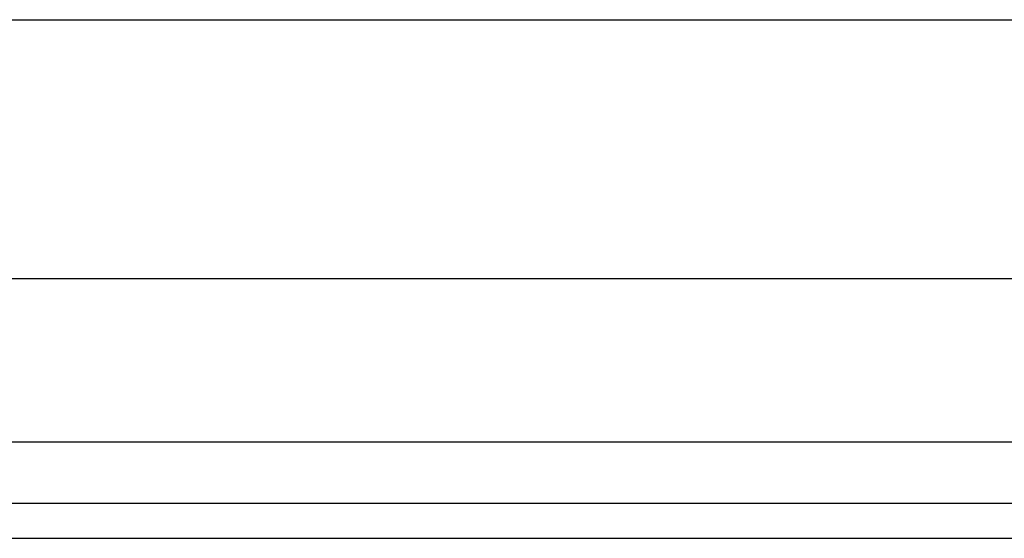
# Model space of a CAD drawing. Header units: inches. Extents: x 3.3 to 95.3, y 5.9 to 50.1.
# Tile 3 of 71: x 4.844 to 6.339, y 18.369 to 19.156. Entities that reach past the tile are written whole.
import ezdxf

# ---------------------------------------------------------------- set-up
doc = ezdxf.new("R2010")
doc.units = ezdxf.units.IN
doc.header["$MEASUREMENT"] = 0
doc.layers.add('Visible Edges(ANSI)', color=7, linetype='Continuous', lineweight=25)
doc.layers.add('Visible Tangent Edges(ANSI)', color=7, linetype='Continuous', lineweight=25)

msp = doc.modelspace()

# ---------------------------------------------------------------- linework, layer by layer
at = {"layer": 'Visible Edges(ANSI)'}
for p, q in [((4.2248, 19.1561), (22.3689, 19.1561)), ((22.3689, 18.7624), (4.2248, 18.7624)), ((23.1201, 18.4217), (3.4941, 18.4217)), ((3.4941, 18.3687), (23.1201, 18.3687))]:
    msp.add_line(p, q, dxfattribs=at)
at = {"layer": 'Visible Tangent Edges(ANSI)'}
msp.add_line((23.1201, 18.5147), (3.4941, 18.5147), dxfattribs=at)

doc.saveas('drawing.dxf')
